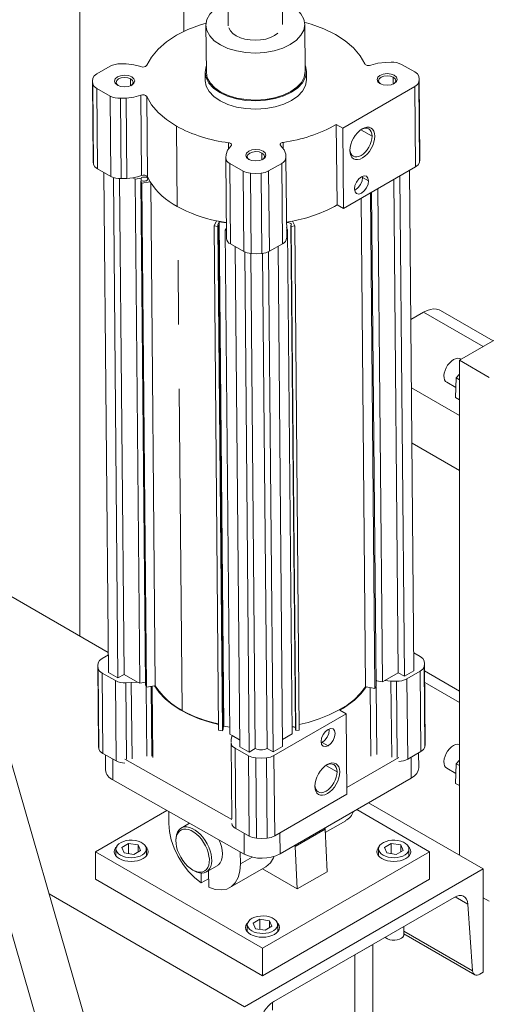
# Model space of a CAD drawing. Header units: millimetres. Extents: x 450 to 25135, y 150 to 17673.
# Tile 110 of 201: x 9911 to 10187, y 8749 to 9333. Entities that reach past the tile are written whole.
import ezdxf

# ---------------------------------------------------------------- set-up
doc = ezdxf.new("R2010")
doc.units = ezdxf.units.MM
doc.linetypes.add('SLD-Centrada-doble', pattern=[12.7, 6.35, -1.27, 1.27, -1.27, 1.27, -1.27])
doc.linetypes.add('SLD-Continua', pattern=[0])
doc.layers.add('OCULTA', color=8, linetype='SLD-Continua')

msp = doc.modelspace()

# ---------------------------------------------------------------- linework, layer by layer
at = {"layer": 'OCULTA', "linetype": 'SLD-Continua', "lineweight": 18, "ltscale": 30}
for p, q in [((9946.5, 9709.73), (9946.5, 8967.42)), ((9946.5, 9709.73), (9946.5, 8967.42)), ((9946.5, 9709.73), (9946.5, 8967.42)), ((9946.5, 9709.73), (9946.5, 8967.42)), ((9946.5, 9709.73), (9946.5, 8967.42)), ((10008.02, 9686.47), (10008.02, 9325.58)), ((10008.02, 9686.47), (10008.02, 9325.58)), ((10008.02, 9686.47), (10008.02, 9325.58)), ((10008.02, 9686.47), (10008.02, 9325.58)), ((10008.02, 9686.47), (10008.02, 9325.58)), ((10034.2, 9358.34), (10034.46, 9329.03)), ((10066.46, 9329.75), (10066.21, 9356.91)), ((10021.21, 9329.34), (10021.46, 9301.43)), ((10079.96, 9301.96), (10079.71, 9329.87)), ((9973.86, 9306.4), (9970.59, 9306.47)), ((10130.92, 9307.45), (10127.66, 9307.34)), ((10144.98, 9301.69), (10137.13, 9306.13)), ((9964.38, 9305.07), (9956.53, 9300.53)), ((10020.71, 9301.43), (10020.76, 9296.5)), ((10080.76, 9297.05), (10080.71, 9301.97)), ((9953.98, 9296.13), (9954.41, 9248.52)), ((10147.97, 9249.81), (10147.54, 9297.42)), ((9956.53, 9291.86), (9964.38, 9287.42)), ((10102.23, 9268.33), (10144.98, 9293.01)), ((9970.59, 9286.09), (9973.85, 9286.21)), ((10098.41, 9270.49), (10102.23, 9268.33)), ((10098.41, 9270.49), (10098.84, 9222.88)), ((10102.23, 9268.33), (10102.66, 9220.72)), ((9954.67, 9246.77), (9954.42, 9248.52)), ((10032.9, 9250.62), (10033.34, 9203.01)), ((10033.08, 9252.74), (10032.91, 9250.87)), ((10035.31, 9247.34), (10043.16, 9242.91)), ((10058.35, 9243), (10066.2, 9247.53)), ((10068.59, 9251.09), (10068.43, 9252.96)), ((10069.04, 9203.28), (10068.6, 9250.88)), ((9964.82, 9239.81), (9956.96, 9244.25)), ((9963.4, 8945.8), (9960.7, 9242.14)), ((10145.42, 9245.41), (10102.66, 9220.72)), ((10144.41, 8946.91), (10141.72, 9243.27)), ((9969.06, 8942.61), (9966.36, 9239.15)), ((9972.66, 8944.69), (9969.99, 9238.51)), ((9974.29, 9238.6), (9971.02, 9238.49)), ((9977.93, 9238.95), (9974.29, 9238.6)), ((9977.93, 9238.95), (9979.22, 9238.22)), ((9982.73, 9238.79), (9979.22, 9238.22)), ((9981.94, 8939.44), (9979.22, 9238.22)), ((9983.53, 9237.15), (9982.67, 9237)), ((9982.67, 9237), (9983.24, 9235.84)), ((9985.39, 8938.23), (9982.67, 9237)), ((9982.74, 9237.35), (9982.73, 9238.79)), ((9988.08, 9236.64), (9983.24, 9235.84)), ((9983.24, 9235.84), (9985.95, 8937.07)), ((9988.08, 9236.64), (9986.59, 9239.53)), ((9991.18, 8937.93), (9988.47, 9236.08)), ((10135.15, 8945.68), (10132.49, 9237.94)), ((10138.76, 8943.64), (10136.06, 9240)), ((10121.33, 8936.42), (10118.66, 9229.96)), ((10121.99, 8937.71), (10119.33, 9230.35)), ((10125.75, 8940.26), (10123.1, 9232.52)), ((10115.78, 8937.33), (10113.14, 9226.78)), ((10102.66, 9220.72), (10098.84, 9222.88)), ((10026, 9210.5), (10027.53, 9213.46)), ((10033.25, 9212.47), (10027.53, 9213.46)), ((10029, 9212.87), (10028, 9210.95)), ((10033.25, 9212.18), (10029, 9212.87)), ((10031.71, 8914.1), (10029, 9212.87)), ((10072.45, 9213.25), (10068.95, 9212.64)), ((10072.45, 9213.25), (10073.79, 9210.49)), ((10028.26, 9210.13), (10026, 9210.5)), ((10028.72, 8911.73), (10026, 9210.5)), ((10028.62, 9210.85), (10028, 9210.95)), ((10028.26, 9210.13), (10028.62, 9210.85)), ((10030.97, 8911.36), (10028.26, 9210.13)), ((10028.62, 9210.85), (10031.34, 8912.08)), ((10032.67, 9208.02), (10033.28, 9209.2)), ((10032.67, 9208.02), (10035.39, 8909.24)), ((10032.67, 9208.02), (10033.3, 9207.66)), ((10068.98, 9209.42), (10069.59, 9208.17)), ((10069, 9207.83), (10069.59, 9208.17)), ((10072.31, 8909.4), (10069.59, 9208.17)), ((10071.51, 9210.64), (10071.75, 9210.15)), ((10074.22, 8911.87), (10071.51, 9210.64)), ((10071.75, 9210.15), (10073.79, 9210.49)), ((10074.46, 8911.38), (10071.75, 9210.15)), ((10073.79, 9210.49), (10076.51, 8911.72)), ((10043.59, 9195.3), (10035.74, 9199.74)), ((10038.48, 9198.19), (10041.18, 8901.85)), ((10046.83, 8898.65), (10044.14, 9195.07)), ((10060.98, 8898.74), (10058.28, 9195.18)), ((10066.64, 9199.93), (10058.78, 9195.39)), ((10066.63, 8902.01), (10063.94, 9198.37)), ((10050.44, 8900.74), (10047.77, 9194.07)), ((10057.37, 8900.78), (10054.7, 9194.13)), ((10263.29, 9183.89), (10171.36, 9130.82)), ((10191.35, 9142.36), (10160.15, 9160.38)), ((10150.15, 9159.39), (10142.59, 9155.02)), ((10189.04, 9120.62), (10171.36, 9130.82)), ((10171.36, 9130.82), (10171.36, 8837.62)), ((10172.29, 9131.36), (10171.83, 9131.62)), ((9976.56, 8647.23), (9837.94, 9127.88)), ((10169.01, 9108.78), (10169.49, 9120.36)), ((10169.49, 9120.36), (10171.36, 9122.55)), ((10169.49, 9120.36), (10171.36, 9119.28)), ((9951.81, 8632.94), (9813.19, 9113.6)), ((10163.83, 9117.77), (10169.26, 9114.63)), ((10169.01, 9108.78), (10171.36, 9107.42)), ((9871.77, 9010.57), (9963.29, 8957.73)), ((9959.68, 8954.16), (9963.38, 8956.29)), ((10144.32, 8957.46), (10148.13, 8955.31)), ((9957.13, 8949.75), (9957.56, 8902.14)), ((10151.12, 8903.44), (10150.69, 8951.04)), ((9967.53, 8941.04), (9959.68, 8945.48)), ((9969.06, 8942.61), (9963.4, 8945.8)), ((9972.66, 8944.69), (9969.06, 8942.61)), ((9980.65, 8940.17), (9972.66, 8944.69)), ((10135.15, 8945.68), (10127.16, 8941.07)), ((10138.76, 8943.64), (10135.15, 8945.68)), ((10144.41, 8946.91), (10138.76, 8943.64)), ((10148.13, 8946.63), (10140.28, 8942.1)), ((9977, 8939.83), (9973.74, 8939.71)), ((9980.65, 8940.17), (9977, 8939.83)), ((9981.94, 8939.44), (9980.65, 8940.17)), ((9985.45, 8940.02), (9981.94, 8939.44)), ((9985.39, 8938.23), (9985.95, 8937.07)), ((10122.44, 8941.18), (10122.01, 8941.25)), ((10125.75, 8940.26), (10122.25, 8940.83)), ((10125.75, 8940.26), (10127.16, 8941.07)), ((10130.81, 8940.77), (10127.16, 8941.07)), ((10134.07, 8940.69), (10130.81, 8940.77)), ((10150.79, 8939.96), (10171.36, 8928.08)), ((9990.79, 8937.86), (9985.95, 8937.07)), ((9991.18, 8937.93), (9990.79, 8937.86)), ((10115.78, 8937.33), (10116.16, 8937.26)), ((10121.33, 8936.42), (10116.16, 8937.26)), ((10121.33, 8936.42), (10121.99, 8937.71)), ((10104.25, 8921.3), (10061.5, 8896.62)), ((10100.43, 8923.46), (10104.25, 8921.3)), ((10104.68, 8873.69), (10104.25, 8921.3)), ((10028.72, 8911.73), (10030.97, 8911.36)), ((10030.97, 8911.36), (10031.34, 8912.08)), ((10031.71, 8914.1), (10031.33, 8913.36)), ((10035.35, 8913.51), (10031.71, 8914.1)), ((10036.79, 8908.45), (10035.39, 8909.24)), ((10072.31, 8909.4), (10066.59, 8906.1)), ((10074.22, 8911.87), (10074.46, 8911.38)), ((10074.46, 8911.38), (10076.51, 8911.72)), ((10036.05, 8904.24), (10036.47, 8859.04)), ((10036.06, 8904.49), (10036.23, 8906.36)), ((10036.23, 8906.36), (10036.79, 8908.45)), ((10041.14, 8905.99), (10036.79, 8908.45)), ((10090.08, 8904.45), (10089.53, 8904.26)), ((9957.82, 8900.39), (9957.57, 8902.14)), ((9967.97, 8893.44), (9960.11, 8897.87)), ((10046.31, 8896.53), (10038.46, 8900.96)), ((10046.83, 8898.65), (10041.18, 8901.85)), ((10050.44, 8900.74), (10046.83, 8898.65)), ((10060.98, 8898.74), (10057.37, 8900.78)), ((10066.63, 8902.01), (10060.98, 8898.74)), ((10148.57, 8899.03), (10140.71, 8894.49)), ((10147.25, 8889.39), (10147.17, 8898.22)), ((9961.61, 8897.03), (9961.69, 8888.17)), ((10036.47, 8858.74), (9973.15, 8894.52)), ((10135.48, 8895.51), (10104.65, 8877.71)), ((10169.01, 8880.15), (10169.49, 8891.73)), ((10169.49, 8891.73), (10171.36, 8893.91)), ((10169.49, 8891.73), (10171.36, 8890.65)), ((10163.83, 8889.13), (10169.26, 8886)), ((10043.86, 8838.23), (9966.08, 8882.18)), ((10142.85, 8883.26), (10065.07, 8838.36)), ((10169.01, 8880.15), (10171.36, 8878.79)), ((10104.68, 8873.69), (10061.93, 8849.01)), ((10117.57, 8868.67), (10185.51, 8829.45)), ((9955.7, 8839.66), (9998.06, 8864.11)), ((9999.12, 8863.51), (9999.18, 8856.34)), ((10153.69, 8839.66), (10110.5, 8864.59)), ((10011.48, 8856.53), (10006.53, 8853.67)), ((10091.9, 8851), (10103.98, 8857.97)), ((10046.74, 8848.92), (10038.89, 8853.36)), ((10091.81, 8852.93), (10074.14, 8842.72)), ((10091.77, 8853.77), (10091.81, 8852.93)), ((10092.93, 8827.79), (10091.81, 8852.93)), ((10003.43, 8846.81), (10003.43, 8845.99)), ((10054.69, 8782.51), (9955.7, 8839.66)), ((9955.7, 8839.66), (9955.7, 8823.33)), ((9967.91, 8841.29), (9967.91, 8837.19)), ((9975.42, 8844.51), (9971.33, 8842.15)), ((9971.33, 8842.15), (9972.83, 8838.94)), ((9972.83, 8838.94), (9978.4, 8838.07)), ((9980.99, 8843.65), (9975.42, 8844.51)), ((9975.42, 8838.53), (9975.42, 8844.51)), ((9978.4, 8838.07), (9982.49, 8840.43)), ((9982.49, 8840.43), (9980.99, 8843.65)), ((9980.99, 8839.57), (9980.99, 8843.65)), ((9985.91, 8837.19), (9985.91, 8841.29)), ((10041.54, 8839.54), (10041.61, 8832.37)), ((10054.69, 8782.51), (10153.69, 8839.66)), ((10074.14, 8842.72), (10074.09, 8843.57)), ((10074.14, 8842.72), (10075.25, 8817.59)), ((10123.47, 8841.29), (10123.47, 8837.19)), ((10130.98, 8844.51), (10126.9, 8842.15)), ((10126.9, 8842.15), (10128.39, 8838.94)), ((10128.39, 8838.94), (10133.97, 8838.07)), ((10136.56, 8843.65), (10130.98, 8844.51)), ((10130.98, 8838.53), (10130.98, 8844.51)), ((10133.97, 8838.07), (10138.05, 8840.43)), ((10138.05, 8840.43), (10136.56, 8843.65)), ((10136.56, 8839.57), (10136.56, 8843.65)), ((10141.47, 8837.19), (10141.47, 8841.29)), ((10153.69, 8823.33), (10153.69, 8839.66)), ((10013.32, 8828.84), (10014.03, 8828.44)), ((10021.53, 8827.69), (10027.9, 8831.37)), ((10022.76, 8828.4), (10022.85, 8818.61)), ((10035.4, 8818.38), (10056.61, 8830.62)), ((10044.08, 8747.81), (10185.51, 8829.45)), ((10075.25, 8817.59), (10054.64, 8829.48)), ((10092.93, 8827.79), (10075.25, 8817.59)), ((10185.51, 8829.45), (10185.51, 8768.21)), ((9955.7, 8823.33), (10054.69, 8766.18)), ((10018.39, 8821.13), (10018.34, 8827.11)), ((10022.63, 8823.58), (10018.39, 8821.13)), ((10054.69, 8766.18), (10153.69, 8823.33)), ((9928.27, 8814.67), (10044.08, 8747.81)), ((10168.23, 8812.54), (10061.36, 8750.84)), ((10189.04, 8810.33), (10185.51, 8812.37)), ((10179.18, 8769.07), (10176.33, 8808.57)), ((10053.2, 8799.61), (10049.11, 8797.25)), ((10058.77, 8798.75), (10053.2, 8799.61)), ((10053.2, 8793.63), (10053.2, 8799.61)), ((10060.27, 8795.53), (10058.77, 8798.75)), ((10058.77, 8794.66), (10058.77, 8798.75)), ((10045.69, 8796.39), (10045.69, 8792.29)), ((10049.11, 8797.25), (10050.61, 8794.03)), ((10050.61, 8794.03), (10056.19, 8793.17)), ((10056.19, 8793.17), (10060.27, 8795.53)), ((10063.69, 8792.29), (10063.69, 8796.39)), ((10138.47, 8790.67), (10138.47, 8795.36)), ((10138.47, 8790.92), (10180.41, 8766.7)), ((10054.69, 8766.18), (10054.69, 8782.51)), ((10109.49, 8778.63), (10120.1, 8784.75)), ((10120.1, 8730.45), (10120.1, 8784.75)), ((10109.49, 8724.33), (10109.49, 8778.63)), ((10185.51, 8768.21), (10183.41, 8767)), ((10060.69, 8745.76), (10060.69, 8750.42))]:
    msp.add_line(p, q, dxfattribs=at)
at = {"layer": 'OCULTA', "linetype": 'SLD-Centrada-doble', "lineweight": 18, "ltscale": 30}
for p, q in [((9954.24, 9294.38), (9954.67, 9246.77)), ((9976.56, 9297.58), (9976.59, 9293.77)), ((10132.12, 9298.53), (10132.15, 9294.55)), ((10147.27, 9295.56), (10147.7, 9247.95)), ((9956.53, 9291.86), (9956.96, 9244.25)), ((10144.98, 9293.01), (10145.42, 9245.41)), ((9964.38, 9287.42), (9964.82, 9239.81)), ((9970.59, 9286.09), (9971.02, 9238.49)), ((9973.85, 9286.21), (9974.29, 9238.6)), ((9982.66, 9287.9), (9983.1, 9240.29)), ((9986.15, 9287.14), (9986.59, 9239.53)), ((10003.66, 9269.59), (10004.1, 9221.98)), ((10119.59, 9263.62), (10112.87, 9267.41)), ((10034.58, 9259.77), (10034.61, 9256.19)), ((10066.93, 9259.97), (10066.97, 9256.31)), ((10054.33, 9253.63), (10054.37, 9249.82)), ((10035.31, 9247.34), (10035.74, 9199.74)), ((10066.2, 9247.53), (10066.64, 9199.93)), ((10043.59, 9195.3), (10043.16, 9242.91)), ((10047.6, 9241.63), (10048.03, 9194.02)), ((10053.91, 9241.66), (10054.35, 9194.06)), ((10058.35, 9243), (10058.78, 9195.39)), ((10117.51, 9237.14), (10113.98, 9239.13)), ((10007.1, 8923.37), (10004.38, 9222.14)), ((10185.5, 9138.98), (10150.15, 9159.39)), ((10171.36, 9098.15), (10142.96, 9114.55)), ((10171.36, 9065.5), (10143.26, 9081.72)), ((9957.82, 8900.39), (9957.39, 8948)), ((9960.11, 8897.87), (9959.68, 8945.48)), ((10148.57, 8899.03), (10148.13, 8946.63)), ((10150.85, 8901.57), (10150.42, 8949.18)), ((10171.36, 8934.85), (10150.72, 8946.76)), ((9967.97, 8893.44), (9967.53, 8941.04)), ((9974.15, 8894.52), (9973.74, 8939.71)), ((9977.42, 8894.63), (9977, 8939.83)), ((10131.22, 8895.57), (10130.81, 8940.77)), ((10134.48, 8895.5), (10134.07, 8940.69)), ((10140.71, 8894.49), (10140.28, 8942.1)), ((9986.22, 8896.32), (9985.85, 8937.27)), ((9989.11, 8896.17), (9988.73, 8937.52)), ((9989.33, 8937.62), (9989.71, 8895.56)), ((10118.92, 8896.35), (10118.55, 8936.87)), ((10122.41, 8897.15), (10122.04, 8937.36)), ((10093.62, 8902.45), (10090.08, 8904.45)), ((10038.89, 8853.36), (10038.46, 8900.96)), ((9966.08, 8882.18), (9965.97, 8894.56)), ((10046.74, 8848.92), (10046.31, 8896.53)), ((10050.75, 8895.25), (10051.18, 8847.64)), ((10057.5, 8847.68), (10057.06, 8895.28)), ((10061.93, 8849.01), (10061.5, 8896.62)), ((10142.85, 8883.26), (10142.74, 8895.66)), ((10098.85, 8886.94), (10092.13, 8890.74)), ((10043.86, 8838.23), (10043.75, 8850.61)), ((10064.96, 8850.76), (10065.07, 8838.36)), ((10041.61, 8832.37), (10048.64, 8836.43)), ((10168.87, 8812.88), (10176.33, 8808.57)), ((10138.47, 8792.57), (10179.18, 8769.07))]:
    msp.add_line(p, q, dxfattribs=at)
at = {"layer": 'OCULTA', "linetype": 'SLD-Continua', "lineweight": 18, "ltscale": 30, "flags": 128}
for points in [[(10071.14, 9341.55), (10074.78, 9339.04), (10077.48, 9336.16), (10079.15, 9333.04), (10079.71, 9329.78), (10079.14, 9326.52), (10077.48, 9323.38), (10074.78, 9320.47), (10071.14, 9317.92), (10066.71, 9315.81), (10061.65, 9314.24), (10056.16, 9313.25), (10050.46, 9312.9), (10044.75, 9313.18), (10039.26, 9314.1), (10034.21, 9315.62), (10029.77, 9317.67), (10026.14, 9320.18), (10023.43, 9323.05), (10021.77, 9326.17), (10021.21, 9329.43), (10021.77, 9332.69), (10023.44, 9335.83), (10026.14, 9338.74), (10029.78, 9341.29), (10034.21, 9343.4), (10034.33, 9343.44)], [(10021.42, 9330.65), (10017.93, 9329.67), (10010.43, 9326.8), (10003.67, 9323.38), (9997.76, 9319.48), (9992.81, 9315.17), (9988.92, 9310.52), (9986.15, 9305.62)], [(10079.47, 9331.18), (10083.58, 9330.07), (10091.08, 9327.29), (10097.85, 9323.96), (10103.76, 9320.13), (10108.7, 9315.88), (10112.59, 9311.28), (10115.36, 9306.41)], [(10063.79, 9324.64), (10063.76, 9324.61), (10061.77, 9323.21), (10059.35, 9322.06), (10056.58, 9321.2), (10053.58, 9320.66), (10050.46, 9320.47), (10047.34, 9320.62), (10044.33, 9321.13), (10041.57, 9321.95), (10039.14, 9323.07), (10037.15, 9324.45), (10035.68, 9326.02), (10034.77, 9327.73)], [(9982.66, 9304.82), (9978.45, 9305.95), (9973.86, 9306.4)], [(10079.93, 9305.61), (10080.13, 9305.22), (10080.71, 9301.88), (10080.13, 9298.54), (10078.43, 9295.31), (10075.65, 9292.33), (10071.92, 9289.71), (10067.38, 9287.55), (10062.19, 9285.94), (10056.56, 9284.93), (10050.71, 9284.56), (10044.86, 9284.86), (10039.23, 9285.8), (10034.04, 9287.35), (10029.5, 9289.45), (10025.77, 9292.03), (10023, 9294.97), (10021.29, 9298.18), (10020.71, 9301.51), (10021.29, 9304.86), (10021.43, 9305.13)], [(10115.36, 9306.41), (10115.59, 9306.08), (10115.96, 9305.8)], [(10127.66, 9307.34), (10123.06, 9306.83), (10118.85, 9305.65)], [(9956.53, 9300.53), (9955.04, 9299.36), (9954.24, 9297.99)], [(9968.73, 9293.85), (9967.43, 9294.95), (9966.98, 9296.26), (9967.43, 9297.58), (9968.73, 9298.7), (9970.68, 9299.45), (9972.98, 9299.73), (9975.27, 9299.48), (9977.22, 9298.75), (9978.52, 9297.64), (9978.98, 9296.33), (9978.52, 9295.02), (9977.22, 9293.9), (9975.27, 9293.15), (9972.98, 9292.87), (9970.68, 9293.12), (9968.73, 9293.85)], [(10079.95, 9301.96), (10079.96, 9301.88), (10079.4, 9298.61), (10077.73, 9295.47), (10075.03, 9292.57), (10071.39, 9290.01), (10066.96, 9287.91), (10061.9, 9286.33), (10056.42, 9285.35), (10050.71, 9284.99), (10045, 9285.28), (10039.52, 9286.19), (10034.46, 9287.71), (10030.03, 9289.76), (10026.39, 9292.27), (10023.69, 9295.14), (10022.02, 9298.26), (10021.48, 9301.43)], [(10124.29, 9294.8), (10122.99, 9295.9), (10122.54, 9297.21), (10122.99, 9298.53), (10124.29, 9299.65), (10126.24, 9300.4), (10128.54, 9300.68), (10130.83, 9300.43), (10132.78, 9299.7), (10134.08, 9298.59), (10134.54, 9297.29), (10134.08, 9295.97), (10132.78, 9294.85), (10130.83, 9294.1), (10128.54, 9293.82), (10126.24, 9294.07), (10124.29, 9294.8)], [(10147.27, 9299.17), (10146.47, 9300.53), (10144.98, 9301.69)], [(9954.24, 9297.99), (9953.98, 9296.18), (9954.24, 9294.38)], [(9954.24, 9294.38), (9955.04, 9293.02), (9956.53, 9291.86)], [(9969.12, 9293.7), (9968.32, 9294.39), (9967.93, 9295.49), (9968.32, 9296.6), (9969.41, 9297.54), (9971.05, 9298.18), (9972.98, 9298.41), (9974.92, 9298.2), (9976.56, 9297.58)], [(9976.56, 9297.58), (9977.65, 9296.65), (9978.04, 9295.55), (9977.65, 9294.44), (9976.61, 9293.55)], [(10080.74, 9297.05), (10080.76, 9296.96), (10080.18, 9293.61), (10078.47, 9290.39), (10075.7, 9287.41), (10071.97, 9284.79), (10067.42, 9282.63), (10062.24, 9281.01), (10056.61, 9280), (10050.76, 9279.64), (10044.9, 9279.93), (10039.28, 9280.87), (10034.09, 9282.42), (10029.54, 9284.53), (10025.81, 9287.1), (10023.04, 9290.05), (10021.33, 9293.25), (10020.77, 9296.5)], [(10124.68, 9294.65), (10123.87, 9295.34), (10123.49, 9296.44), (10123.87, 9297.55), (10124.97, 9298.49), (10126.61, 9299.13), (10128.54, 9299.36), (10130.48, 9299.15), (10132.12, 9298.53), (10132.12, 9298.53)], [(10132.12, 9298.53), (10133.21, 9297.6), (10133.6, 9296.5), (10133.21, 9295.4), (10132.17, 9294.5)], [(10144.98, 9293.01), (10146.47, 9294.19), (10147.27, 9295.56)], [(10147.27, 9295.56), (10147.54, 9297.36), (10147.27, 9299.17)], [(9973.85, 9286.21), (9978.45, 9286.72), (9982.66, 9287.9)], [(9986.15, 9287.14), (9988.92, 9282.27), (9992.81, 9277.67), (9997.75, 9273.42), (10003.66, 9269.59)], [(10106.42, 9255.07), (10106.55, 9256.83), (10106.95, 9258.69), (10107.62, 9260.57), (10108.53, 9262.41), (10109.65, 9264.12), (10110.92, 9265.66), (10112.31, 9266.95), (10113.75, 9267.95), (10115.2, 9268.62), (10116.59, 9268.93), (10117.88, 9268.88), (10119.01, 9268.45), (10119.94, 9267.68), (10120.64, 9266.59), (10121.08, 9265.22), (10121.24, 9263.63), (10121.11, 9261.87), (10120.7, 9260.01), (10120.03, 9258.13), (10119.12, 9256.29), (10118.01, 9254.57), (10116.74, 9253.04), (10115.35, 9251.75), (10113.91, 9250.75), (10112.46, 9250.08), (10111.07, 9249.77), (10109.78, 9249.82), (10108.64, 9250.24), (10107.71, 9251.02), (10107.01, 9252.11), (10106.58, 9253.48), (10106.42, 9255.07)], [(10113.26, 9267.61), (10114.22, 9268.05), (10115.46, 9268.33), (10116.61, 9268.28), (10117.61, 9267.91), (10118.44, 9267.22), (10119.07, 9266.25), (10119.45, 9265.03), (10119.59, 9263.62)], [(10034.58, 9259.77), (10035.09, 9259.67), (10035.54, 9259.49), (10035.9, 9259.26), (10036.16, 9258.99), (10036.3, 9258.69), (10036.3, 9258.38), (10036.18, 9258.07), (10035.94, 9257.79)], [(10065.57, 9257.97), (10065.33, 9258.25), (10065.21, 9258.55), (10065.21, 9258.86), (10065.35, 9259.17), (10065.61, 9259.44), (10065.97, 9259.68), (10066.42, 9259.86), (10066.93, 9259.97)], [(10119.59, 9263.62), (10119.48, 9262.05), (10119.12, 9260.4), (10118.52, 9258.73), (10117.71, 9257.1), (10116.72, 9255.57), (10115.59, 9254.2), (10114.36, 9253.06), (10113.08, 9252.17), (10111.79, 9251.57), (10110.55, 9251.29), (10109.4, 9251.34), (10108.4, 9251.72), (10107.57, 9252.4), (10106.95, 9253.37), (10106.56, 9254.59), (10106.46, 9255.61)], [(10035.94, 9257.79), (10033.92, 9255.37), (10033.08, 9252.74)], [(10046.51, 9249.9), (10045.21, 9251), (10044.75, 9252.31), (10045.21, 9253.62), (10046.51, 9254.74), (10048.46, 9255.5), (10050.75, 9255.77), (10053.05, 9255.53), (10055, 9254.8), (10056.3, 9253.69), (10056.75, 9252.38), (10056.3, 9251.07), (10055, 9249.95), (10053.05, 9249.19), (10050.75, 9248.92), (10048.46, 9249.17), (10046.51, 9249.9)], [(10046.9, 9249.75), (10046.09, 9250.44), (10045.71, 9251.54), (10046.09, 9252.65), (10047.19, 9253.59), (10048.83, 9254.22), (10050.76, 9254.46), (10052.7, 9254.25), (10054.33, 9253.63), (10054.33, 9253.63)], [(10054.33, 9253.63), (10055.43, 9252.7), (10055.81, 9251.6), (10055.43, 9250.49), (10054.39, 9249.6)], [(10068.43, 9252.96), (10067.59, 9255.58), (10065.57, 9257.97)], [(10147.7, 9247.95), (10146.91, 9246.58), (10145.42, 9245.41)], [(10147.96, 9249.81), (10147.97, 9249.76), (10147.7, 9247.95)], [(9956.96, 9244.25), (9955.47, 9245.41), (9954.67, 9246.77)], [(10043.16, 9242.91), (10045.2, 9242.07), (10047.6, 9241.63)], [(10047.6, 9241.63), (10050.75, 9241.49), (10053.91, 9241.66)], [(10053.91, 9241.66), (10056.31, 9242.13), (10058.35, 9243)], [(9983.1, 9240.29), (9980.61, 9239.5), (9977.93, 9238.95)], [(9983.53, 9237.15), (9984.11, 9237.02), (9984.73, 9237), (9985.34, 9237.08), (9985.89, 9237.26), (9986.32, 9237.52), (9986.6, 9237.84), (9986.7, 9238.19), (9986.63, 9238.55), (9986.37, 9238.87), (9985.97, 9239.14), (9985.44, 9239.32), (9984.84, 9239.41), (9984.21, 9239.4), (9983.62, 9239.29), (9983.11, 9239.08), (9982.73, 9238.79)], [(10117.51, 9237.14), (10117.21, 9235.1), (10116.32, 9233.01), (10114.98, 9231.17), (10113.39, 9229.88), (10111.79, 9229.33), (10110.42, 9229.6), (10109.5, 9230.65), (10109.17, 9232.32), (10109.47, 9234.36), (10110.36, 9236.45), (10111.7, 9238.28), (10113.3, 9239.57), (10114.9, 9240.12), (10116.26, 9239.85), (10117.18, 9238.81), (10117.51, 9237.14)], [(10113.85, 9239.76), (10113.98, 9239.13), (10113.68, 9237.1), (10112.79, 9235), (10111.44, 9233.17), (10109.85, 9231.88), (10109.29, 9231.69)], [(10071.51, 9210.64), (10071.72, 9210.96), (10071.78, 9211.29), (10071.68, 9211.62), (10071.42, 9211.92), (10071.03, 9212.17), (10070.53, 9212.35), (10069.96, 9212.44), (10069.38, 9212.43), (10068.95, 9212.36)], [(10048.03, 9194.02), (10045.63, 9194.46), (10043.59, 9195.3)], [(10058.78, 9195.39), (10056.74, 9194.53), (10054.35, 9194.06)], [(10054.35, 9194.06), (10051.19, 9193.89), (10048.03, 9194.02)], [(10160.15, 9160.38), (10159.41, 9160.74), (10157.8, 9161.21), (10156.03, 9161.3), (10154.13, 9161.02), (10152.16, 9160.38), (10150.15, 9159.39)], [(10165.41, 9129.2), (10166.56, 9130.33), (10167.78, 9131.2), (10168.99, 9131.76), (10170.16, 9131.99), (10171.21, 9131.88), (10171.83, 9131.62)], [(10163.83, 9117.77), (10163.18, 9118.29), (10162.59, 9119.2), (10162.25, 9120.36), (10162.18, 9121.73), (10162.36, 9123.23), (10162.81, 9124.8), (10163.48, 9126.37), (10164.36, 9127.86), (10165.41, 9129.2)], [(9957.39, 8948), (9957.13, 8949.8), (9957.39, 8951.61)], [(9957.39, 8951.61), (9958.19, 8952.98), (9959.68, 8954.16)], [(10148.13, 8955.31), (10149.62, 8954.15), (10150.42, 8952.79)], [(10150.42, 8952.79), (10150.69, 8950.99), (10150.42, 8949.18)], [(9959.68, 8945.48), (9958.19, 8946.64), (9957.39, 8948)], [(10150.42, 8949.18), (10149.62, 8947.81), (10148.13, 8946.63)], [(10028.69, 8915.08), (10023.54, 8916.35), (10017.2, 8918.43), (10011.3, 8920.9), (10005.92, 8923.72), (10001.13, 8926.87), (9996.98, 8930.3), (9993.52, 8933.98), (9990.79, 8937.86)], [(10115.78, 8937.33), (10112.81, 8933.5), (10109.13, 8929.88), (10104.78, 8926.51), (10099.81, 8923.43), (10094.28, 8920.68), (10088.27, 8918.29), (10081.83, 8916.28), (10076.48, 8915.03)], [(10093.62, 8902.45), (10092.02, 8901.9), (10090.65, 8902.17), (10089.74, 8903.22), (10089.4, 8904.89), (10089.7, 8906.92), (10090.59, 8909.02), (10091.94, 8910.85), (10093.53, 8912.14), (10095.13, 8912.69), (10096.49, 8912.42), (10097.41, 8911.37), (10097.74, 8909.7), (10097.44, 8907.67), (10096.55, 8905.58), (10095.21, 8903.74), (10093.62, 8902.45)], [(10094.08, 8912.33), (10094.21, 8911.7), (10093.91, 8909.67), (10093.02, 8907.57), (10091.67, 8905.74), (10090.08, 8904.45)], [(10151.11, 8903.43), (10151.12, 8903.38), (10150.85, 8901.57)], [(10165.41, 8900.57), (10166.56, 8901.7), (10167.78, 8902.56), (10168.99, 8903.13), (10170.16, 8903.36), (10171.21, 8903.25), (10171.36, 8903.2)], [(9960.11, 8897.87), (9958.62, 8899.03), (9957.82, 8900.39)], [(10150.85, 8901.57), (10150.06, 8900.2), (10148.57, 8899.03)], [(10163.83, 8889.13), (10163.18, 8889.66), (10162.59, 8890.57), (10162.25, 8891.73), (10162.18, 8893.09), (10162.36, 8894.6), (10162.81, 8896.17), (10163.48, 8897.74), (10164.36, 8899.23), (10165.41, 8900.57)], [(10050.75, 8895.25), (10048.35, 8895.69), (10046.31, 8896.53)], [(10057.06, 8895.28), (10053.9, 8895.11), (10050.75, 8895.25)], [(10061.5, 8896.62), (10059.46, 8895.76), (10057.06, 8895.28)], [(10085.68, 8878.4), (10085.8, 8880.16), (10086.21, 8882.01), (10086.88, 8883.9), (10087.79, 8885.73), (10088.9, 8887.45), (10090.18, 8888.98), (10091.56, 8890.27), (10093.01, 8891.27), (10094.45, 8891.94), (10095.85, 8892.26), (10097.14, 8892.2), (10098.27, 8891.78), (10099.2, 8891.01), (10099.9, 8889.92), (10100.34, 8888.55), (10100.49, 8886.95), (10100.37, 8885.19), (10099.96, 8883.33), (10099.29, 8881.45), (10098.38, 8879.62), (10097.27, 8877.9), (10095.99, 8876.37), (10094.61, 8875.07), (10093.16, 8874.07), (10091.72, 8873.41), (10090.32, 8873.09), (10089.03, 8873.15), (10087.9, 8873.57), (10086.97, 8874.34), (10086.27, 8875.43), (10085.83, 8876.8), (10085.68, 8878.4)], [(10092.51, 8890.93), (10093.48, 8891.38), (10094.72, 8891.66), (10095.87, 8891.61), (10096.87, 8891.23), (10097.7, 8890.55), (10098.32, 8889.58), (10098.71, 8888.36), (10098.85, 8886.94)], [(10098.85, 8886.94), (10098.74, 8885.38), (10098.38, 8883.73), (10097.78, 8882.05), (10096.97, 8880.42), (10095.98, 8878.89), (10094.85, 8877.53), (10093.62, 8876.38), (10092.33, 8875.49), (10091.05, 8874.9), (10089.81, 8874.62), (10088.66, 8874.67), (10087.66, 8875.04), (10086.83, 8875.73), (10086.21, 8876.7), (10085.82, 8877.92), (10085.72, 8878.94)], [(10147.24, 8889.39), (10147.25, 8889.35), (10146.96, 8887.67), (10146.1, 8886.06), (10144.72, 8884.57), (10142.85, 8883.26)], [(9999.18, 8856.34), (9999.58, 8851.66), (10000.67, 8846.73), (10002.43, 8841.72), (10004.78, 8836.79), (10007.66, 8832.13), (10010.96, 8827.87), (10014.58, 8824.16), (10018.39, 8821.13)], [(10003.43, 8846.81), (10003.48, 8848.05), (10003.78, 8849.73), (10004.31, 8851.19), (10005.07, 8852.41), (10006.04, 8853.35), (10007.2, 8854), (10008.52, 8854.33), (10009.96, 8854.34), (10011.51, 8854.04), (10013.11, 8853.42), (10014.73, 8852.5), (10016.34, 8851.31), (10017.89, 8849.86), (10019.36, 8848.2), (10020.69, 8846.37), (10021.88, 8844.4), (10022.87, 8842.35), (10023.66, 8840.25), (10024.23, 8838.17), (10024.56, 8836.14), (10024.63, 8834.22), (10024.47, 8832.46), (10024.05, 8830.88), (10023.4, 8829.54), (10022.54, 8828.45), (10021.47, 8827.66), (10020.23, 8827.16), (10018.84, 8826.99), (10017.34, 8827.14), (10015.76, 8827.6), (10014.14, 8828.37), (10014.14, 8828.37)], [(10013.43, 8828.78), (10015.02, 8828.04), (10016.56, 8827.6), (10018.02, 8827.5), (10019.36, 8827.73), (10020.54, 8828.28), (10021.53, 8829.14), (10022.31, 8830.3), (10022.86, 8831.71), (10023.16, 8833.34), (10023.21, 8835.15), (10023, 8837.09), (10022.54, 8839.12), (10021.85, 8841.18), (10020.93, 8843.21), (10019.81, 8845.17), (10018.53, 8847), (10017.11, 8848.65), (10015.59, 8850.09), (10014.02, 8851.28), (10012.42, 8852.18), (10010.85, 8852.77), (10009.35, 8853.04), (10007.95, 8852.98), (10006.68, 8852.59), (10005.59, 8851.88), (10004.7, 8850.87), (10004.03, 8849.58), (10003.61, 8848.05), (10003.43, 8846.33), (10003.51, 8844.44), (10003.85, 8842.45), (10004.43, 8840.4), (10005.24, 8838.35), (10006.26, 8836.35), (10007.46, 8834.45), (10008.82, 8832.7), (10010.29, 8831.15), (10011.84, 8829.83), (10013.43, 8828.78)], [(9970.55, 8837.62), (9971.96, 8836.95), (9973.57, 8836.47), (9975.32, 8836.18), (9977.14, 8836.1), (9978.94, 8836.23), (9980.67, 8836.57), (9982.24, 8837.1), (9983.59, 8837.81), (9984.67, 8838.66), (9985.43, 8839.61), (9985.84, 8840.64), (9985.88, 8841.69), (9985.56, 8842.72), (9984.89, 8843.7), (9983.88, 8844.58), (9982.6, 8845.32), (9981.08, 8845.9), (9979.39, 8846.29), (9977.59, 8846.47), (9975.77, 8846.45), (9974, 8846.21), (9972.34, 8845.77), (9970.88, 8845.15), (9969.66, 8844.37), (9968.73, 8843.46), (9968.14, 8842.47), (9967.91, 8841.42), (9968.05, 8840.38), (9968.55, 8839.36), (9969.39, 8838.43), (9970.55, 8837.62)], [(10028.91, 8846.67), (10029.6, 8845.13), (10030.36, 8842.81), (10030.83, 8840.53), (10031, 8838.36), (10030.87, 8836.37), (10030.43, 8834.6), (10029.71, 8833.12), (10028.72, 8831.96), (10027.87, 8831.41)], [(10051.18, 8847.64), (10048.78, 8848.08), (10046.74, 8848.92)], [(10057.5, 8847.68), (10054.34, 8847.51), (10051.18, 8847.64)], [(10061.93, 8849.01), (10059.89, 8848.15), (10057.5, 8847.68)], [(10126.11, 8837.62), (10127.52, 8836.95), (10129.13, 8836.47), (10130.89, 8836.18), (10132.7, 8836.1), (10134.51, 8836.23), (10136.23, 8836.57), (10137.8, 8837.1), (10139.15, 8837.81), (10140.23, 8838.66), (10140.99, 8839.61), (10141.4, 8840.64), (10141.45, 8841.69), (10141.13, 8842.72), (10140.45, 8843.7), (10139.45, 8844.58), (10138.16, 8845.32), (10136.64, 8845.9), (10134.95, 8846.29), (10133.16, 8846.47), (10131.34, 8846.45), (10129.56, 8846.21), (10127.91, 8845.77), (10126.44, 8845.15), (10125.22, 8844.37), (10124.29, 8843.46), (10123.71, 8842.47), (10123.48, 8841.42), (10123.61, 8840.38), (10124.11, 8839.36), (10124.96, 8838.43), (10126.11, 8837.62)], [(9985.43, 8842.64), (9986.15, 8841.87), (9986.72, 8840.79), (9986.91, 8839.66), (9986.72, 8838.53), (9986.15, 8837.45), (9985.22, 8836.45), (9983.98, 8835.58), (9982.47, 8834.86), (9980.74, 8834.33), (9978.86, 8834), (9976.91, 8833.89), (9974.96, 8834), (9973.08, 8834.33), (9971.35, 8834.86), (9969.84, 8835.58), (9968.59, 8836.45), (9967.67, 8837.45), (9967.1, 8838.53), (9966.91, 8839.66), (9967.1, 8840.79), (9967.67, 8841.87), (9968.34, 8842.59)], [(10141, 8842.64), (10141.71, 8841.87), (10142.28, 8840.79), (10142.47, 8839.66), (10142.28, 8838.53), (10141.71, 8837.45), (10140.79, 8836.45), (10139.54, 8835.58), (10138.03, 8834.86), (10136.3, 8834.33), (10134.42, 8834), (10132.47, 8833.89), (10130.52, 8834), (10128.65, 8834.33), (10126.92, 8834.86), (10125.4, 8835.58), (10124.16, 8836.45), (10123.23, 8837.45), (10122.66, 8838.53), (10122.47, 8839.66), (10122.66, 8840.79), (10123.23, 8841.87), (10123.9, 8842.59)], [(10061.52, 8836.88), (10061.29, 8836.11), (10059.37, 8832.96), (10056.77, 8830.72), (10056.59, 8830.65)], [(10022.85, 8818.61), (10026.64, 8817.34), (10030.23, 8816.98), (10033.49, 8817.53), (10036.31, 8818.97), (10038.6, 8821.27), (10040.28, 8824.34), (10041.29, 8828.09), (10041.61, 8832.37)], [(10176.33, 8808.57), (10176.07, 8810.14), (10175.54, 8811.47), (10174.75, 8812.51), (10173.74, 8813.23), (10172.54, 8813.6), (10171.19, 8813.6), (10169.73, 8813.24), (10168.23, 8812.54)], [(10048.33, 8792.72), (10049.74, 8792.05), (10051.35, 8791.56), (10053.1, 8791.28), (10054.92, 8791.2), (10056.73, 8791.33), (10058.45, 8791.67), (10060.02, 8792.2), (10061.37, 8792.91), (10062.45, 8793.75), (10063.21, 8794.71), (10063.62, 8795.73), (10063.67, 8796.78), (10063.34, 8797.82), (10062.67, 8798.8), (10061.67, 8799.67), (10060.38, 8800.42), (10058.86, 8800.99), (10057.17, 8801.38), (10055.37, 8801.57), (10053.55, 8801.54), (10051.78, 8801.31), (10050.13, 8800.87), (10048.66, 8800.24), (10047.44, 8799.46), (10046.51, 8798.56), (10045.92, 8797.56), (10045.69, 8796.52), (10045.83, 8795.47), (10046.33, 8794.46), (10047.18, 8793.53), (10048.33, 8792.72)], [(10063.22, 8797.74), (10063.93, 8796.97), (10064.5, 8795.88), (10064.69, 8794.76), (10064.5, 8793.63), (10063.93, 8792.55), (10063.01, 8791.55), (10061.76, 8790.67), (10060.25, 8789.96), (10058.52, 8789.42), (10056.64, 8789.09), (10054.69, 8788.98), (10052.74, 8789.09), (10050.86, 8789.42), (10049.14, 8789.96), (10047.62, 8790.67), (10046.38, 8791.55), (10045.45, 8792.55), (10044.88, 8793.63), (10044.69, 8794.76), (10044.88, 8795.88), (10045.45, 8796.97), (10046.12, 8797.68)], [(10138.47, 8790.67), (10138.33, 8789.91), (10137.82, 8789.09), (10136.97, 8788.38), (10135.85, 8787.8), (10134.51, 8787.41), (10133.04, 8787.22), (10131.53, 8787.25), (10130.09, 8787.49), (10128.8, 8787.93), (10127.73, 8788.54), (10127.3, 8788.91)], [(10183.41, 8767), (10182.63, 8766.63), (10181.87, 8766.45), (10181.16, 8766.45), (10180.53, 8766.64), (10180.01, 8767.01), (10179.6, 8767.56), (10179.32, 8768.25), (10179.18, 8769.07)]]:
    msp.add_lwpolyline(points, dxfattribs=at)
at = {"layer": 'OCULTA', "linetype": 'SLD-Continua', "lineweight": 18, "ltscale": 900}
for centre, radius, start, end in [((9970.08, 9294.32), 12.16, 87.58633, 117.91265), ((9983.88, 9307.53), 2.97, 245.85594, 320.01857), ((10117.58, 9309.06), 3.63, 243.53542, 290.39612), ((10131.59, 9295.4), 12.07, 62.67588, 93.16059), ((9983.91, 9285.22), 2.95, 40.44927, 115.00971), ((9969.92, 9298.14), 12.07, 242.67588, 273.16059), ((10045.15, 9346.68), 87.55, 241.71312, 263.06229), ((10055.31, 9347.1), 87.9, 277.59875, 299.36208), ((10036.84, 9250.96), 3.92, 181.19868, 247.03962), ((10064.61, 9251.18), 3.98, 293.51272, 358.67956), ((9970.36, 9250.54), 12.07, 242.67588, 273.16059), ((9984.34, 9237.62), 2.95, 40.44927, 115.00971), ((10023.83, 9259.64), 42.51, 212.75306, 242.34198), ((10043.66, 9294.35), 82.48, 241.3316, 258.7206), ((10057.05, 9296.37), 84.54, 280.49548, 299.62554), ((10037.21, 9203.29), 3.84, 184.16526, 247.5634), ((10065.1, 9203.53), 3.92, 293.08981, 356.33939), ((9973.07, 8951.76), 12.07, 242.67588, 273.16059), ((10134.59, 8952.84), 12.16, 267.58633, 297.91265), ((10026.72, 8960.81), 42.27, 212.77707, 242.3391), ((10079.3, 8963.41), 45.19, 297.87359, 324.6532), ((10044.95, 8991.94), 78.32, 241.09893, 258.01602), ((10072.6, 8911.28), 2.4, 47.78571, 97.97763), ((10039.92, 8904.52), 3.84, 184.16526, 247.5634), ((10053.86, 8907.52), 7.6, 243.23345, 297.4669), ((9973.15, 8903.08), 10.95, 241.76221, 270.15888), ((10135.39, 8904.17), 11.04, 270.57429, 298.81698), ((9969.05, 8888.95), 7.39, 186.08832, 246.35453), ((10099.87, 8866.34), 9.21, 296.16731, 342.09121), ((10040.32, 8856.89), 3.81, 188.55899, 247.97812), ((10054.34, 8859.01), 23.27, 243.23345, 297.4669), ((10071.03, 8735.83), 17.85, 122.78786, 174.57025)]:
    msp.add_arc(centre, radius, start, end, dxfattribs=at)

doc.saveas('drawing.dxf')
